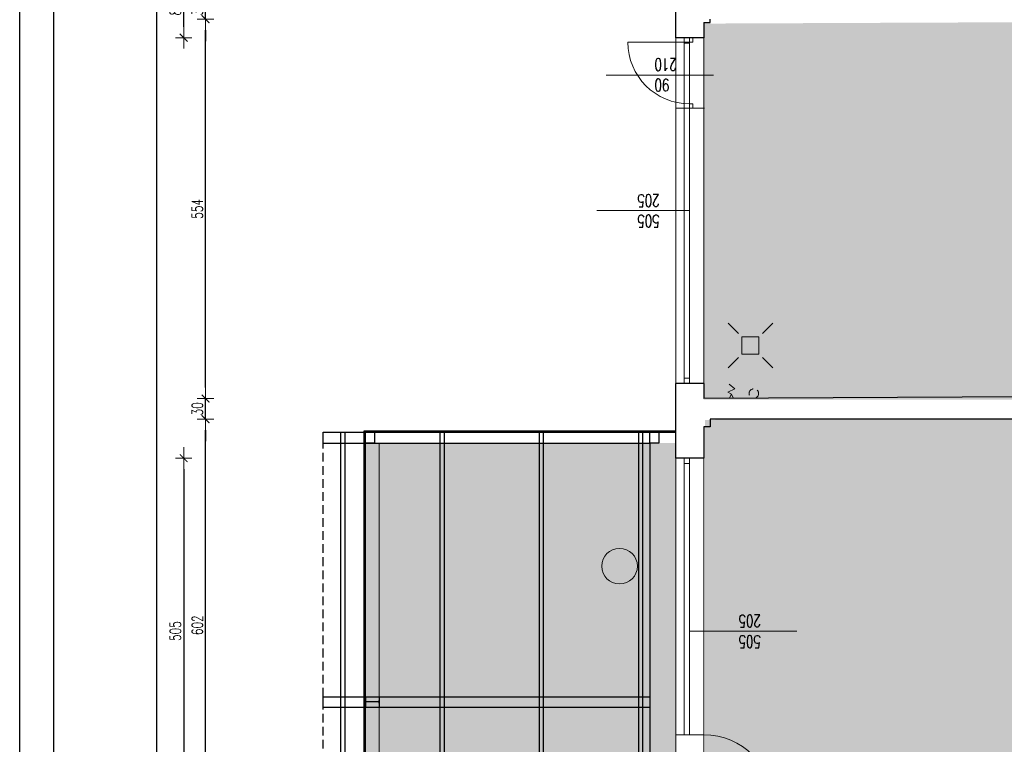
# Model space of a CAD drawing. Header units: millimetres. Extents: x -2948 to 78628, y 64669 to 215420.
# Tile 153 of 256: x 55144 to 56582, y 107460 to 108519. Entities that reach past the tile are written whole.
import ezdxf
from ezdxf.enums import TextEntityAlignment as Align

# ---------------------------------------------------------------- set-up
doc = ezdxf.new("R2010")
doc.units = ezdxf.units.MM
doc.linetypes.add('HIDDEN', pattern=[9.525, 6.35, -3.175])
for name, color, linetype, lineweight in [('1_OPIS_OKNA', 60, 'Continuous', 13), ('meble inst', 240, 'Continuous', 5), ('NOWE SCIANY', 3, 'Continuous', 13), ('OPIS', 2, 'Continuous', 13), ('POMOC', 1, 'Continuous', 13), ('STOLARKA', 3, 'Continuous', 13), ('WENTYLACJA', 21, 'Continuous', 9), ('WYMIAR', 5, 'Continuous', 13), ('ŚCIANY', 7, 'Continuous', 30)]:
    doc.layers.add(name, color=color, linetype=linetype, lineweight=lineweight)
for name, color, linetype in [('FORMATKA', 7, 'Continuous'), ('KONSTR.STALOWA', 42, 'Continuous'), ('schody', 7, 'Continuous')]:
    doc.layers.add(name, color=color, linetype=linetype)
doc.styles.add('CP_ATTR', font='ROMANS.SHX')
doc.styles.add('style2', font='romans.shx', dxfattribs={"width": 0.7})
doc.dimstyles.new('100', dxfattribs={"dimscale": 80, "dimtxt": 0.2, "dimasz": 0.2, "dimexe": 1.25, "dimexo": 0.625, "dimgap": 0.05, "dimtad": 1, "dimdec": 0, "dimdsep": 46, "dimlunit": 6, "dimtxsty": 'style2', "dimblk1": 'TICK', "dimblk2": 'TICK', "dimsah": 1, "dimcen": 0.2, "dimse1": 1, "dimse2": 1, "dimclrd": 256, "dimclrt": 2, "dimadec": 0, "dimazin": 0, "dimtfac": 1, "dimtdec": 0, "dimtix": 1, "dimtmove": 1, "dimatfit": 0, "dimldrblk": 'DOTSMALL', "dimfxl": 1, "dimtolj": 1, "dimtzin": 0, "dimarcsym": 0})

# ---------------------------------------------------------------- blocks, each defined once
blk = doc.blocks.new('TICK')
at = {"color": 5}
for p, q in [((-1, 0), (1, 0)), ((0, -0.75), (0, 0.75))]:
    blk.add_line(p, q, dxfattribs=at)
at = {"const_width": 0.1}
blk.add_lwpolyline([(-0.354, -0.354), (0.354, 0.354)], dxfattribs=at)
blk = doc.blocks.new('*D1448')
at = {"layer": 'Defpoints', "color": 0, "ltscale": 2, "transparency": 16777216}
for p in [(56043.1, 107878.3), (55383.6, 107373.3), (56037.6, 107373.3)]:
    blk.add_point(p, dxfattribs=at)
at = {"layer": 'WYMIAR', "lineweight": -2, "ltscale": 2, "transparency": 16777216}
blk.add_line((55383.6, 107862.3), (55383.6, 107389.3), dxfattribs=at)
at = {"layer": 'WYMIAR', "lineweight": -2, "ltscale": 2, "transparency": 16777216, "xscale": 16, "yscale": 16, "zscale": 16}
for p, rotation in [((55383.6, 107878.3), 90), ((55383.6, 107373.3), 270)]:
    blk.add_blockref('TICK', p, dxfattribs=dict(at, rotation=rotation))
at = {"layer": 'WYMIAR', "color": 2, "ltscale": 2, "transparency": 16777216, "insert": (55371.6, 107625.8), "char_height": 16, "attachment_point": 5, "rotation": 90, "style": 'style2'}
blk.add_mtext('\\A1;505', dxfattribs=at)
blk = doc.blocks.new('_DotSmall')
at = {"layer": 'OPIS', "color": 0, "const_width": 0.5}
blk.add_lwpolyline([(-0.0625, 0, 1), (0.0625, 0, 1)], format="xyb", close=True, dxfattribs=at)
blk = doc.blocks.new('*D1470')
at = {"layer": 'Defpoints', "color": 0, "ltscale": 2, "transparency": 16777216}
for p in [(55383.6, 108576.3), (56037.6, 108576.3), (56037.6, 108492.3)]:
    blk.add_point(p, dxfattribs=at)
at = {"layer": 'WYMIAR', "lineweight": -2, "ltscale": 2, "transparency": 16777216}
blk.add_line((55383.6, 108508.3), (55383.6, 108560.3), dxfattribs=at)
at = {"layer": 'WYMIAR', "lineweight": -2, "ltscale": 2, "transparency": 16777216, "xscale": 16, "yscale": 16, "zscale": 16}
for p, rotation in [((55383.6, 108576.3), 90), ((55383.6, 108492.3), 270)]:
    blk.add_blockref('TICK', p, dxfattribs=dict(at, rotation=rotation))
at = {"layer": 'WYMIAR', "color": 2, "ltscale": 2, "transparency": 16777216, "insert": (55371.6, 108534.3), "char_height": 16, "attachment_point": 5, "rotation": 90, "style": 'style2'}
blk.add_mtext('\\A1;84', dxfattribs=at)
blk = doc.blocks.new('*D1582')
at = {"layer": 'Defpoints', "color": 0, "ltscale": 2, "transparency": 16777216}
for p in [(55344.4, 110970.3), (56086.3, 110970.3), (56086.4, 101303.3)]:
    blk.add_point(p, dxfattribs=at)
at = {"layer": 'WYMIAR', "lineweight": -2, "ltscale": 2, "transparency": 16777216}
blk.add_line((55344.4, 101319.3), (55344.4, 110954.3), dxfattribs=at)
at = {"layer": 'WYMIAR', "lineweight": -2, "ltscale": 2, "transparency": 16777216, "xscale": 16, "yscale": 16, "zscale": 16}
for p, rotation in [((55344.4, 110970.3), 90.00020786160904), ((55344.4, 101303.3), 270.0002078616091)]:
    blk.add_blockref('TICK', p, dxfattribs=dict(at, rotation=rotation))
at = {"layer": 'WYMIAR', "color": 2, "ltscale": 2, "transparency": 16777216, "insert": (55331.9, 106136.8), "char_height": 16, "attachment_point": 5, "rotation": 90.0002, "style": 'style2'}
blk.add_mtext('\\A1;9\xa0667', dxfattribs=at)
blk = doc.blocks.new('*D1494')
at = {"layer": 'Defpoints', "color": 0, "ltscale": 2, "transparency": 16777216}
for p in [(55415.5, 108519.3), (56152.3, 108519.3), (56153.7, 107965.3)]:
    blk.add_point(p, dxfattribs=at)
at = {"layer": 'WYMIAR', "lineweight": -2, "ltscale": 2, "transparency": 16777216}
blk.add_line((55415.5, 107981.3), (55415.5, 108503.3), dxfattribs=at)
at = {"layer": 'WYMIAR', "lineweight": -2, "ltscale": 2, "transparency": 16777216, "xscale": 16, "yscale": 16, "zscale": 16}
for p, rotation in [((55415.5, 108519.3), 90), ((55415.5, 107965.3), 270)]:
    blk.add_blockref('TICK', p, dxfattribs=dict(at, rotation=rotation))
at = {"layer": 'WYMIAR', "color": 2, "ltscale": 2, "transparency": 16777216, "insert": (55403.5, 108242.3), "char_height": 16, "attachment_point": 5, "rotation": 90, "style": 'style2'}
blk.add_mtext('\\A1;554', dxfattribs=at)
blk = doc.blocks.new('*D1495')
at = {"layer": 'Defpoints', "color": 0, "ltscale": 2, "transparency": 16777216}
for p in [(55415.5, 108549.3), (56153.7, 108549.3), (56153.7, 108519.3)]:
    blk.add_point(p, dxfattribs=at)
at = {"layer": 'WYMIAR', "lineweight": -2, "ltscale": 2, "transparency": 16777216}
for p, q in [((55415.5, 108565.3), (55415.5, 108581.3)), ((55415.5, 108519.3), (55415.5, 108549.3)), ((55415.5, 108503.3), (55415.5, 108487.3))]:
    blk.add_line(p, q, dxfattribs=at)
at = {"layer": 'WYMIAR', "lineweight": -2, "ltscale": 2, "transparency": 16777216, "xscale": 16, "yscale": 16, "zscale": 16}
for p, rotation in [((55415.5, 108549.3), 270), ((55415.5, 108519.3), 90)]:
    blk.add_blockref('TICK', p, dxfattribs=dict(at, rotation=rotation))
at = {"layer": 'WYMIAR', "color": 2, "ltscale": 2, "transparency": 16777216, "insert": (55403.5, 108534.3), "char_height": 16, "attachment_point": 5, "rotation": 90, "style": 'style2'}
blk.add_mtext('\\A1;30', dxfattribs=at)
blk = doc.blocks.new('*D1523')
at = {"layer": 'Defpoints', "color": 0, "ltscale": 2, "transparency": 16777216}
for p in [(55415.5, 107935.3), (56152.3, 107935.3), (56143.4, 107333.3)]:
    blk.add_point(p, dxfattribs=at)
at = {"layer": 'WYMIAR', "lineweight": -2, "ltscale": 2, "transparency": 16777216}
blk.add_line((55415.5, 107349.3), (55415.5, 107919.3), dxfattribs=at)
at = {"layer": 'WYMIAR', "lineweight": -2, "ltscale": 2, "transparency": 16777216, "xscale": 16, "yscale": 16, "zscale": 16}
for p, rotation in [((55415.5, 107935.3), 90), ((55415.5, 107333.3), 270)]:
    blk.add_blockref('TICK', p, dxfattribs=dict(at, rotation=rotation))
at = {"layer": 'WYMIAR', "color": 2, "ltscale": 2, "transparency": 16777216, "insert": (55403.5, 107634.3), "char_height": 16, "attachment_point": 5, "rotation": 90, "style": 'style2'}
blk.add_mtext('\\A1;602', dxfattribs=at)
blk = doc.blocks.new('*D1524')
at = {"layer": 'Defpoints', "color": 0, "ltscale": 2, "transparency": 16777216}
for p in [(55415.5, 107965.3), (56143.3, 107965.3), (56152.3, 107935.3)]:
    blk.add_point(p, dxfattribs=at)
at = {"layer": 'WYMIAR', "lineweight": -2, "ltscale": 2, "transparency": 16777216}
for p, q in [((55415.5, 107981.3), (55415.5, 107997.3)), ((55415.5, 107935.3), (55415.5, 107965.3)), ((55415.5, 107919.3), (55415.5, 107903.3))]:
    blk.add_line(p, q, dxfattribs=at)
at = {"layer": 'WYMIAR', "lineweight": -2, "ltscale": 2, "transparency": 16777216, "xscale": 16, "yscale": 16, "zscale": 16}
for p, rotation in [((55415.5, 107965.3), 270), ((55415.5, 107935.3), 90)]:
    blk.add_blockref('TICK', p, dxfattribs=dict(at, rotation=rotation))
at = {"layer": 'WYMIAR', "color": 2, "ltscale": 2, "transparency": 16777216, "insert": (55403.5, 107950.3), "char_height": 16, "attachment_point": 5, "rotation": 90, "style": 'style2'}
blk.add_mtext('\\A1;30', dxfattribs=at)
blk = doc.blocks.new('2DHSN_724_5an68yu')
for p, q in [((-17.5, 17.5), (-32.5, 32.5)), ((17.5, 17.5), (32.5, 32.5)), ((-17.5, -17.5), (-32.5, -32.5)), ((17.5, -17.5), (32.5, -32.5))]:
    blk.add_line(p, q)
blk.add_lwpolyline([(-12.5, 12.5), (12.5, 12.5), (12.5, -12.5), (-12.5, -12.5)], close=True)
at = {"linetype": 'ByBlock', "style": 'CP_ATTR', "flags": 9}
for tag, p in [('NAME', (-9.2, -1.8)), ('GROUP', (-9.2, -1.8)), ('PRODUCER', (-9.2, -1.8)), ('ARTICLE', (-9.2, -1.8)), ('CHARACTER', (-9.2, -1.8)), ('PN', (-9.2, -1.8)), ('TEMPERATURE', (-9.2, -1.8)), ('FLOW', (-9.2, -1.8)), ('WEIGHT', (-9.2, -1.8)), ('OTHER', (-9.2, -1.8)), ('NUMBER', (-9.2, -1.9)), ('PRODUCT-TYPE', (-9.2, -1.9)), ('ORDER-NO', (-9.2, -1.9)), ('POWER', (-9.2, -1.9)), ('VOLTAGE', (-9.2, -1.9)), ('DN', (-9.1, -1.9))]:
    blk.add_attdef(tag, text='', height=0.00005, dxfattribs=at).set_placement(p, align=Align.MIDDLE_LEFT)

msp = doc.modelspace()

# ---------------------------------------------------------------- hatches: boundary and pattern name
at = {"layer": 'KONSTR.STALOWA', "true_color": 0xddb3d4, "transparency": 33554585}
h = msp.add_hatch(color=254, dxfattribs=at)
h.dxf.hatch_style = 1
h.paths.add_polyline_path([(56143.1, 108512.9), (56143.1, 107963.9), (57304.1, 107963.9), (57304.1, 108517.9)])
at = {"layer": 'NOWE SCIANY', "ltscale": 2, "true_color": 0xfeeab9, "transparency": 33554585}
h = msp.add_hatch(color=254, dxfattribs=at)
h.dxf.hatch_style = 1
h.paths.add_polyline_path([(56436.2, 107935.7), (56144.8, 107934.2), (56144.8, 107370.7), (56143.2, 107370.7), (56143.2, 106767.7), (56710.5, 106767.7), (56710.5, 107935.7)])
h.paths.add_polyline_path([(56710.5, 107935.7), (56710.5, 106767.7), (57304.2, 106767.7), (57304.2, 107935.7)])
at = {"layer": 'schody', "linetype": 'HIDDEN', "ltscale": 2, "true_color": 0xfeeab9, "transparency": 33554585}
h = msp.add_hatch(color=254, dxfattribs=at)
h.dxf.hatch_style = 1
h.paths.add_polyline_path([(55649.3, 107900.9), (55649.3, 106786.9), (56102.2, 106786.3), (56102.4, 107900.3)])

# ---------------------------------------------------------------- linework, layer by layer
at = {"layer": '1_OPIS_OKNA'}
for p, q in [((56122.3, 108239.8), (55986.8, 108239.8)), ((56278.9, 107625.8), (56122.3, 107625.8))]:
    msp.add_line(p, q, dxfattribs=at)
at = {"layer": 'FORMATKA', "ltscale": 2}
for points in [[(58114.1, 112412), (58114.1, 100912), (55144.1, 100912), (55144.1, 112412)], [(55194.1, 100962), (55194.1, 112357), (58064.1, 112357), (58064.1, 100962)]]:
    msp.add_lwpolyline(points, close=True, dxfattribs=at)
at = {"layer": 'KONSTR.STALOWA', "ltscale": 2}
for p, q in [((55587.3, 107916.3), (56102.3, 107916.3)), ((55587.3, 107900.3), (55587.3, 107915.3)), ((55613.3, 106770.3), (55613.3, 107916.3)), ((55619.3, 106770.3), (55619.3, 107916.3)), ((55647.3, 106770.3), (55647.3, 107918.3)), ((55647.3, 107918.3), (56102.3, 107918.3)), ((55649.3, 106770.3), (55649.3, 107916.3)), ((55758.3, 106770.3), (55758.3, 107916.3)), ((55764.3, 106770.3), (55764.3, 107916.3)), ((55903.3, 106770.3), (55903.3, 107916.3)), ((55909.3, 106770.3), (55909.3, 107916.3)), ((56048.2, 106770.3), (56048.2, 107916.3)), ((56054.2, 106770.3), (56054.2, 107916.3)), ((55587.3, 107900.3), (56064.3, 107900.3)), ((56064.3, 107900.3), (56064.3, 107362.3)), ((55587.3, 107529.8), (56064.3, 107529.8)), ((55587.3, 107514.9), (55587.3, 107529.8)), ((55587.3, 107514.9), (56064.3, 107514.9))]:
    msp.add_line(p, q, dxfattribs=at)
at = {"layer": 'KONSTR.STALOWA', "linetype": 'HIDDEN', "ltscale": 2}
msp.add_line((55587.3, 106768.3), (55587.3, 107916.3), dxfattribs=at)
at = {"layer": 'KONSTR.STALOWA', "lineweight": 30, "ltscale": 2}
for p, q in [((55649.3, 107529.8), (55649.3, 107514.9)), ((55669.3, 107522.3), (55649.3, 107522.3)), ((55669.3, 107529.8), (55669.3, 107514.9)), ((55669.3, 107520.3), (55669.3, 107524.3))]:
    msp.add_line(p, q, dxfattribs=at)
for points in [[(55649.3, 107900.3), (55649.3, 107916.3), (55662.3, 107916.3), (55662.3, 107900.3)], [(56064.3, 107900.3), (56064.3, 107916.3), (56077.3, 107916.3), (56077.3, 107900.3)]]:
    msp.add_lwpolyline(points, close=True, dxfattribs=at)
at = {"layer": 'meble inst', "lineweight": 5, "ltscale": 0.02}
for p, q in [((56178.2, 107974.6), (56188.6, 107979.7)), ((56188.6, 107979.7), (56180.3, 107986.5)), ((56183.6, 107971.7), (56178.2, 107974.6)), ((56183.6, 107971.7), (56180.2, 107965.3)), ((56186.8, 107965.3), (56183.6, 107971.7))]:
    msp.add_line(p, q, dxfattribs=at)
at = {"layer": 'NOWE SCIANY', "ltscale": 2}
msp.add_line((56122.3, 108485.8), (56032.3, 108485.8), dxfattribs=at)
at = {"layer": 'NOWE SCIANY'}
for p, q in [((56122.3, 108492.3), (56122.3, 108485.8)), ((56122.3, 108485.8), (56127.3, 108485.8)), ((56127.3, 108492.3), (56127.3, 108485.8)), ((56000.8, 108437.8), (56157.3, 108437.8)), ((56122.3, 108395.8), (56127.3, 108395.8)), ((56122.3, 108395.8), (56122.3, 108389.3)), ((56127.3, 108395.8), (56127.3, 108389.3))]:
    msp.add_line(p, q, dxfattribs=at)
for points in [[(56144.3, 108389.3), (56103.3, 108389.3)], [(56143.3, 107373.3), (56143.3, 107474.3), (56102.3, 107474.3), (56102.3, 107373.3)]]:
    msp.add_lwpolyline(points, dxfattribs=at)
at = {"layer": 'NOWE SCIANY', "ltscale": 2}
msp.add_arc((56122.3, 108485.8), 90, 180, 270, dxfattribs=at)
at = {"layer": 'POMOC'}
for p, q in [((56102.3, 107987.3), (56102.3, 108492.3)), ((56143.3, 108492.3), (56143.3, 107987.3)), ((55669.3, 106786.3), (55669.3, 107900.3)), ((56102.3, 107474.3), (56102.3, 107878.3)), ((56143.3, 107878.3), (56143.3, 107474.3))]:
    msp.add_line(p, q, dxfattribs=at)
at = {"layer": 'POMOC', "linetype": 'HIDDEN', "ltscale": 2}
msp.add_circle((56216.3, 107972.7), 6.91, dxfattribs=at)
at = {"layer": 'STOLARKA'}
for p, q in [((56114.3, 107987.3), (56114.3, 108492.3)), ((56114.3, 108484.3), (56122.3, 108484.3)), ((56122.3, 107987.3), (56122.3, 108492.3)), ((56114.3, 107995.3), (56122.3, 107995.3)), ((56114.3, 107474.3), (56114.3, 107878.3)), ((56122.3, 107474.3), (56122.3, 107878.3)), ((56114.3, 107870.3), (56122.3, 107870.3))]:
    msp.add_line(p, q, dxfattribs=at)
at = {"layer": 'STOLARKA', "ltscale": 2}
msp.add_line((56102.3, 107474.3), (56143.3, 107474.3), dxfattribs=at)
msp.add_line((56102.3, 107474.3), (56143.3, 107474.3), dxfattribs=at)
msp.add_arc((56143.3, 107373.3), 101, 0, 90, dxfattribs=at)
at = {"layer": 'WENTYLACJA', "ltscale": 2}
msp.add_circle((56020.2, 107720.6), 26, dxfattribs=at)
at = {"layer": 'ŚCIANY', "ltscale": 2}
for p, q in [((56102.3, 108492.3), (56102.3, 108576.3)), ((56143.3, 108514.3), (56143.3, 108492.3)), ((56143.3, 108514.3), (56152.3, 108514.3)), ((56152.3, 108514.3), (56152.3, 108519.3)), ((56143.3, 108492.3), (56102.3, 108492.3)), ((56137.3, 107987.3), (56102.3, 107987.3)), ((56143.3, 107987.3), (56102.3, 107987.3)), ((56102.3, 107878.3), (56102.3, 107987.3)), ((56143.3, 107987.3), (56143.3, 107965.3)), ((56636.5, 107968.1), (56143.3, 107965.3)), ((56636.5, 107935.3), (56152.3, 107935.3)), ((56152.3, 107935.3), (56152.3, 107924.3)), ((56143.3, 107924.3), (56143.3, 107878.3)), ((56152.3, 107924.3), (56143.3, 107924.3)), ((56137.3, 107878.3), (56102.3, 107878.3)), ((56143.3, 107878.3), (56102.3, 107878.3))]:
    msp.add_line(p, q, dxfattribs=at)

# ---------------------------------------------------------------- block references
at = {"layer": 'meble inst', "lineweight": 5, "ltscale": 0.02, "xscale": -1, "rotation": 270}
msp.add_blockref('2DHSN_724_5an68yu', (56211.3, 108042.8), dxfattribs=at)

# ---------------------------------------------------------------- texts
at = {"layer": '1_OPIS_OKNA', "ltscale": 0.2, "char_height": 18, "width": 280.137, "attachment_point": 1, "rotation": 179.9915, "style": 'style2'}
for insert in [(56078.6, 108215.5), (56226.5, 107601.5)]:
    msp.add_mtext('505\\P205', dxfattribs=dict(at, insert=insert))
at = {"layer": 'NOWE SCIANY', "linetype": 'Continuous', "ltscale": 0.2, "insert": (56071.2, 108462.1), "char_height": 18, "width": 280.137, "attachment_point": 9, "rotation": 179.9915, "style": 'style2'}
msp.add_mtext('90\\P210', dxfattribs=at)

# ---------------------------------------------------------------- dimensions: what is measured, and where the dimension line sits
at = {"layer": 'WYMIAR', "ltscale": 2}
dim = msp.add_linear_dim(base=(55344.4, 110970.3), p1=(56086.4, 101303.3), p2=(56086.3, 110970.3), angle=90.0002, dimstyle='100', dxfattribs=at)
dim.commit()
dim.dimension.update_dxf_attribs({"geometry": '*D1582', "text_midpoint": (55343.9, 106136.8), "dimtype": 161})
dim = msp.add_aligned_dim(p1=(56037.6, 108492.3), p2=(56037.6, 108576.3), distance=654, dimstyle='100', dxfattribs=at)
dim.commit()
dim.dimension.update_dxf_attribs({"geometry": '*D1470', "text_midpoint": (55371.6, 108534.3)})
for base, p1, p2, picture, middle in [((55415.5, 108549.3), (56153.7, 108519.3), (56153.7, 108549.3), '*D1495', (55403.5, 108534.3)), ((55415.5, 108519.3), (56153.7, 107965.3), (56152.3, 108519.3), '*D1494', (55403.5, 108242.3)), ((55415.5, 107965.3), (56152.3, 107935.3), (56143.3, 107965.3), '*D1524', (55403.5, 107950.3)), ((55415.5, 107935.3), (56143.4, 107333.3), (56152.3, 107935.3), '*D1523', (55403.5, 107634.3)), ((55383.6, 107373.3), (56043.1, 107878.3), (56037.6, 107373.3), '*D1448', (55371.6, 107625.8))]:
    dim = msp.add_linear_dim(base=base, p1=p1, p2=p2, angle=90, dimstyle='100', dxfattribs=at)
    dim.commit()
    dim.dimension.update_dxf_attribs({"geometry": picture, "text_midpoint": middle})

doc.saveas('drawing.dxf')
